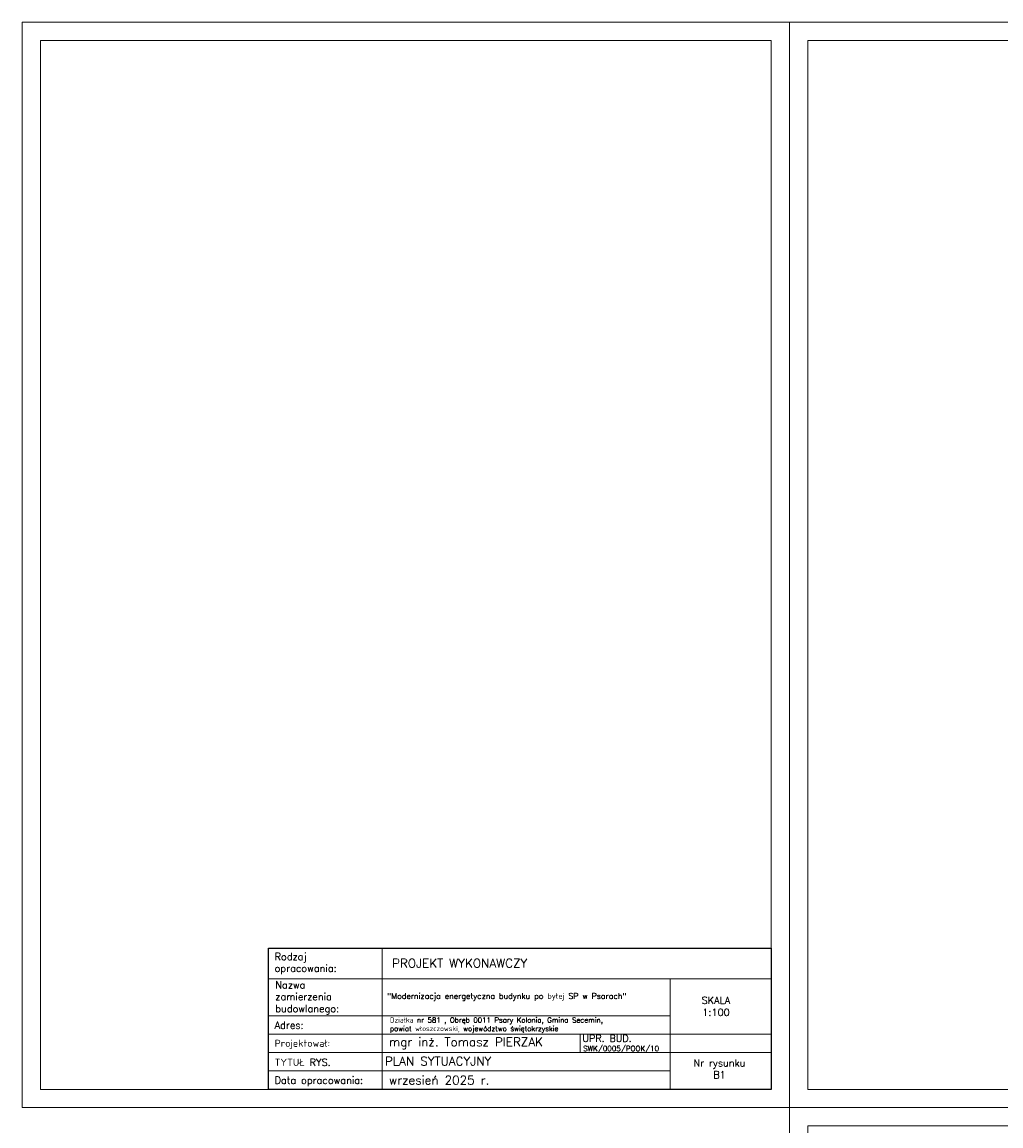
# Model space of a CAD drawing. Header units: millimetres. Extents: x 107252 to 132489, y 44218 to 60710.
# Tile 22 of 72: x 107252 to 109931, y 56048 to 59068. Entities that reach past the tile are written whole.
import ezdxf

# ---------------------------------------------------------------- set-up
doc = ezdxf.new("R2010")
doc.units = ezdxf.units.MM
doc.layers.add('cienka', color=3, linetype='Continuous', lineweight=18)
doc.layers.add('opisy', color=4, linetype='Continuous', lineweight=18)
doc.styles.add('KASIA', font='romans.shx', dxfattribs={"height": 20})

msp = doc.modelspace()

# ---------------------------------------------------------------- linework, layer by layer
at = {"layer": 'cienka'}
for p, q in [((107251.976, 59068.443), (109351.976, 59068.443)), ((107251.976, 56098.443), (107251.976, 59068.443)), ((109351.976, 59068.443), (115291.976, 59068.443)), ((109351.976, 59068.443), (109351.976, 56098.443)), ((109351.976, 59068.443), (109351.976, 56098.443)), ((107301.976, 59018.443), (109301.976, 59018.443)), ((107301.976, 56148.443), (107301.976, 59018.443)), ((109301.976, 59018.443), (109301.976, 56148.443)), ((109401.976, 59018.443), (115241.976, 59018.443)), ((109401.976, 59018.443), (109401.976, 56148.443)), ((108778.955, 56300.19), (108778.955, 56249.842)), ((108989.976, 56249.209), (109301.976, 56249.209)), ((109301.976, 56148.443), (107301.976, 56148.443)), ((109401.976, 56148.443), (115241.976, 56148.443)), ((109351.976, 56098.443), (107251.976, 56098.443)), ((109351.976, 56098.443), (115291.976, 56098.443)), ((109351.976, 56098.443), (115291.976, 56098.443)), ((109351.976, 56098.443), (109351.976, 53128.443)), ((109401.976, 56048.443), (115241.976, 56048.443)), ((109401.976, 56048.443), (109401.976, 53178.443))]:
    msp.add_line(p, q, dxfattribs=at)
at = {"layer": 'opisy', "linetype": 'Continuous', "lineweight": 0, "flags": 128}
for points in [[(107926.266, 56148.443), (107926.266, 56534.741), (108237.555, 56534.707), (108237.555, 56148.409)], [(109025.976, 56450.741), (109301.976, 56450.741), (109301.976, 56299.558), (109025.976, 56299.558)]]:
    msp.add_lwpolyline(points, close=True, dxfattribs=at)
for points in [[(107926.266, 56534.724), (109301.976, 56534.724), (109301.976, 56450.741), (107926.266, 56450.741)], [(108965.976, 56534.724), (109301.976, 56534.724)], [(107926.266, 56349.958), (109025.976, 56349.958), (109025.976, 56198.809), (107926.266, 56198.809)], [(107926.266, 56299.558), (109025.976, 56299.558), (109025.976, 56249.209), (107926.266, 56249.209)], [(108965.976, 56299.558), (109301.976, 56299.558)], [(107926.266, 56249.209), (109025.976, 56249.209), (109025.976, 56198.826), (107926.266, 56198.826)], [(107962.266, 56198.826), (109025.976, 56198.826), (109025.976, 56148.443), (107962.266, 56148.443)]]:
    msp.add_lwpolyline(points, dxfattribs=at)
at = {"layer": 'opisy', "lineweight": 25}
msp.add_lwpolyline([(107926.266, 56534.724), (109301.976, 56534.724), (109301.976, 56148.443), (107926.266, 56148.443)], close=True, dxfattribs=at)

# ---------------------------------------------------------------- texts
at = {"layer": 'opisy', "linetype": 'Continuous', "lineweight": 0, "attachment_point": 4, "style": 'KASIA'}
for s, insert, char_height, width in [('\\A1;{\\H0.80952x;Rodzaj opracowania:}', (107943.092, 56492.455), 24, 141.54434), ('\\A1;\\pxql;PROJEKT WYKONAWCZY', (108264.443, 56493.535), 24, 946.31605), ('\\A1;\\pxql;{\\H0.80952x;Nazwa \\Pzamierzenia\\Pbudowlanego:}', (107944.91, 56398.757), 24, 141.54434), ('\\A1;\\pxsm1.5;"Modernizacja energetyczna budynku po byłej SP w Psarach"', (108251.553, 56401.257), 15.6, 766.2055), ('\\A1;\\pxqc;{\\H0.80952x;SKALA\\P1:100}', (108776.98, 56375.54), 24, 747.85817), ('\\A1;\\pxql;{\\H0.80952x;Adres:}', (107943.092, 56324.062), 24, 141.54434), ('\\A1;Działka nr 581 , Obręb 0011 Psary Kolonia, Gmina Secemin,\\Ppowiat włoszczowski, województwo świętokrzyskie', (108258.662, 56324.121), 14, 756.99257), ('\\A1;UPR. BUD.', (108785.465, 56288.025), 19.2, 598.28653), ('\\A1;\\pxql;{\\H0.80952x;Projektował:}', (107943.092, 56271.583), 24, 747.85817), ('\\A1;mgr inż. Tomasz PIERZAK', (108255.934, 56274.275), 24, 747.85817), ('\\A1;SWK/0005/POOK/10', (108787.471, 56257.733), 14.4, 448.7149), ('\\A1;\\pxql;{\\H0.80952x;TYTUŁ RYS.}', (107943.092, 56222.379), 24, 747.85817), ('\\A1;PLAN SYTUACYJNY', (108244.904, 56225.609), 24, 903.96515), ('\\A1;\\pxqc;{\\H0.80952x;Nr rysunku\\PB1}', (108786.607, 56204.524), 24, 747.85817), ('\\A1;\\pxql;{\\H0.80952x;Data opracowania:}', (107943.092, 56170.341), 24, 747.85817), ('\\A1;wrzesień 2025 r.', (108255.934, 56173.665), 24, 747.85817)]:
    msp.add_mtext(s, dxfattribs=dict(at, insert=insert, char_height=char_height, width=width))

doc.saveas('drawing.dxf')
